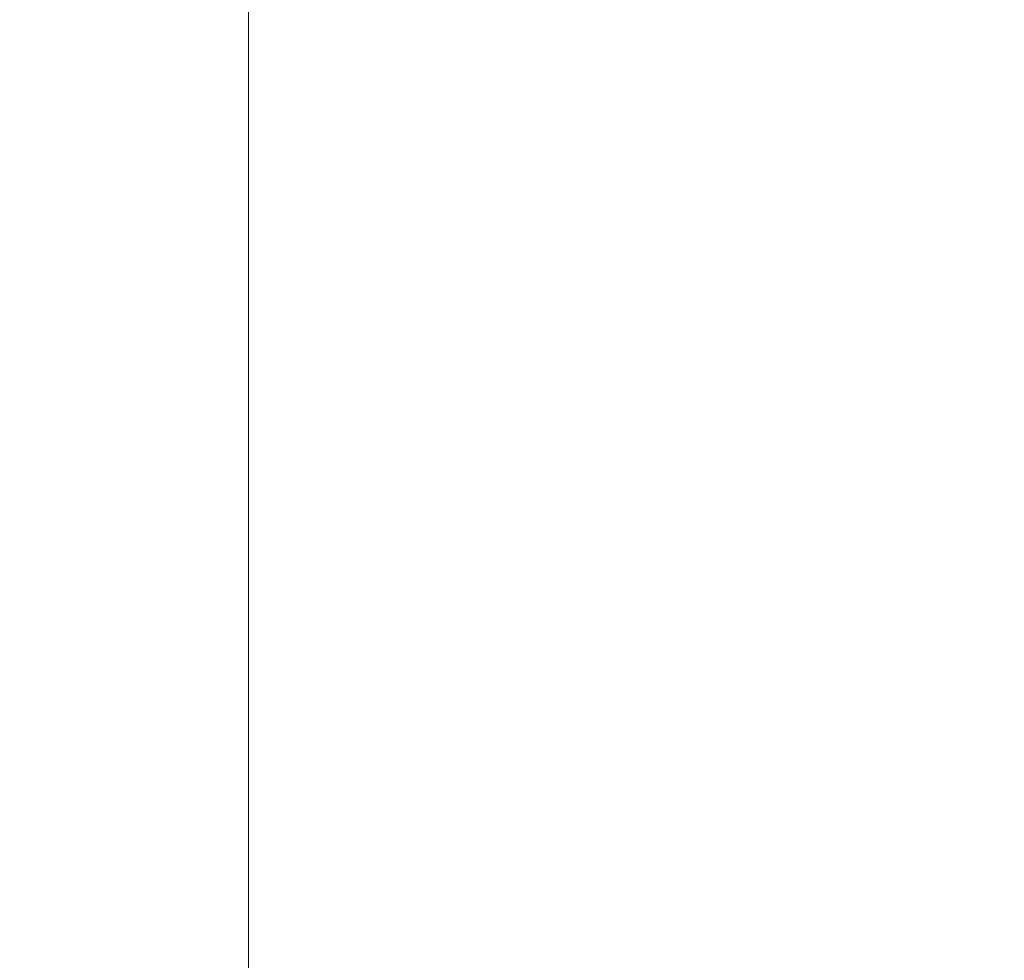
# Model space of a CAD drawing. Header units: centimetres. Extents: x -26.3 to 27.5, y 5.9 to 64.6.
# Tile 140 of 256: x -7.9992 to -7.9449, y 6.2468 to 6.2987. Entities that reach past the tile are written whole.
import ezdxf

# ---------------------------------------------------------------- set-up
doc = ezdxf.new("R2010")
doc.units = ezdxf.units.CM
doc.header["$LTSCALE"] = 2.54
doc.layers.add('Lucido design-1', color=7, linetype='Continuous')

# ---------------------------------------------------------------- blocks, each defined once
blk = doc.blocks.new('Gruppo-3-1')
at = {"color": 7, "linetype": 'Continuous', "lineweight": 9}
for points in [[(-25.986537, 7.600212, -743.114164), (-25.986537, 6.000212, -743.114164), (27.113463, 6.000212, -743.114164), (27.113463, 7.600212, -743.114164)], [(-25.986537, 7.600212, -779.214164), (-25.986537, 6.000212, -779.214164), (27.113463, 6.000212, -779.214164), (27.113463, 7.600212, -779.214164)]]:
    blk.add_3dface(points, dxfattribs=at)
for points, invisible_edges in [([(-7.995351, 6.296664, -743.514241), (-7.999737, 6.297131, -743.514241), (-7.999239, 6.301022, -743.514164), (-7.995018, 6.300572, -743.514164)], 11), ([(-7.995351, 6.296664, -779.614241), (-7.999737, 6.297131, -779.614241), (-7.999239, 6.301022, -779.614164), (-7.995018, 6.300572, -779.614164)], 11), ([(-7.990948, 6.296383, -743.514241), (-7.995351, 6.296664, -743.514241), (-7.995018, 6.300572, -743.514164), (-7.990782, 6.300302, -743.514164)], 11), ([(-7.990948, 6.296383, -779.614241), (-7.995351, 6.296664, -779.614241), (-7.995018, 6.300572, -779.614164), (-7.990782, 6.300302, -779.614164)], 11), ([(-7.986537, 6.29629, -743.514241), (-7.990948, 6.296383, -743.514241), (-7.990782, 6.300302, -743.514164), (-7.986537, 6.300212, -743.514164)], 3), ([(-7.986537, 6.29629, -779.614241), (-7.990948, 6.296383, -779.614241), (-7.990782, 6.300302, -779.614164), (-7.986537, 6.300212, -779.614164)], 3), ([(-7.986537, 6.29629, -743.514241), (-7.986537, 6.300212, -743.514164), (9.113463, 6.300212, -743.514164), (9.113463, 6.29629, -743.514241)], 8), ([(-7.986537, 6.29629, -779.614241), (-7.986537, 6.300212, -779.614164), (9.113463, 6.300212, -779.614164), (9.113463, 6.29629, -779.614241)], 8), ([(-7.995707, 6.292476, -743.514495), (-8.000271, 6.292962, -743.514495), (-7.999737, 6.297131, -743.514241), (-7.995351, 6.296664, -743.514241)], 15), ([(-7.995707, 6.292476, -779.614495), (-8.000271, 6.292962, -779.614495), (-7.999737, 6.297131, -779.614241), (-7.995351, 6.296664, -779.614241)], 15), ([(-7.991126, 6.292184, -743.514495), (-7.995707, 6.292476, -743.514495), (-7.995351, 6.296664, -743.514241), (-7.990948, 6.296383, -743.514241)], 15), ([(-7.991126, 6.292184, -779.614495), (-7.995707, 6.292476, -779.614495), (-7.995351, 6.296664, -779.614241), (-7.990948, 6.296383, -779.614241)], 15), ([(-7.986537, 6.295968, -743.51426), (-7.986537, 6.292086, -743.514495), (-7.991126, 6.292184, -743.514495), (-7.990948, 6.296383, -743.514241)], 14), ([(-7.986537, 6.295968, -779.61426), (-7.986537, 6.292086, -779.614495), (-7.991126, 6.292184, -779.614495), (-7.990948, 6.296383, -779.614241)], 14), ([(-7.990948, 6.296383, -743.514241), (-7.986537, 6.29629, -743.514241), (-7.986537, 6.295968, -743.51426)], 9), ([(-7.990948, 6.296383, -779.614241), (-7.986537, 6.29629, -779.614241), (-7.986537, 6.295968, -779.61426)], 9), ([(9.113463, 6.29629, -743.514241), (9.113463, 6.295968, -743.51426), (-7.986537, 6.295968, -743.51426), (-7.986537, 6.29629, -743.514241)], 10), ([(9.113463, 6.29629, -779.614241), (9.113463, 6.295968, -779.61426), (-7.986537, 6.295968, -779.61426), (-7.986537, 6.29629, -779.614241)], 10), ([(-7.986537, 6.292086, -743.514495), (-7.986537, 6.295968, -743.51426), (9.113463, 6.295968, -743.51426), (9.113463, 6.292086, -743.514495)], 10), ([(-7.986537, 6.292086, -779.614495), (-7.986537, 6.295968, -779.61426), (9.113463, 6.295968, -779.61426), (9.113463, 6.292086, -779.614495)], 10), ([(-7.996062, 6.288304, -743.514925), (-8.000803, 6.288809, -743.514925), (-8.000271, 6.292962, -743.514495), (-7.995707, 6.292476, -743.514495)], 15), ([(-7.996062, 6.288304, -779.614925), (-8.000803, 6.288809, -779.614925), (-8.000271, 6.292962, -779.614495), (-7.995707, 6.292476, -779.614495)], 15), ([(-7.991304, 6.288, -743.514925), (-7.996062, 6.288304, -743.514925), (-7.995707, 6.292476, -743.514495), (-7.991126, 6.292184, -743.514495)], 15), ([(-7.991304, 6.288, -779.614925), (-7.996062, 6.288304, -779.614925), (-7.995707, 6.292476, -779.614495), (-7.991126, 6.292184, -779.614495)], 15), ([(-7.986537, 6.291732, -743.514531), (-7.986537, 6.287899, -743.514925), (-7.991304, 6.288, -743.514925), (-7.991126, 6.292184, -743.514495)], 14), ([(-7.986537, 6.291732, -779.614531), (-7.986537, 6.287899, -779.614925), (-7.991304, 6.288, -779.614925), (-7.991126, 6.292184, -779.614495)], 14), ([(-7.991126, 6.292184, -743.514495), (-7.986537, 6.292086, -743.514495), (-7.986537, 6.291732, -743.514531)], 9), ([(-7.991126, 6.292184, -779.614495), (-7.986537, 6.292086, -779.614495), (-7.986537, 6.291732, -779.614531)], 9), ([(9.113463, 6.292086, -743.514495), (9.113463, 6.291732, -743.514531), (-7.986537, 6.291732, -743.514531), (-7.986537, 6.292086, -743.514495)], 10), ([(9.113463, 6.292086, -779.614495), (9.113463, 6.291732, -779.614531), (-7.986537, 6.291732, -779.614531), (-7.986537, 6.292086, -779.614495)], 10), ([(-7.986537, 6.287899, -743.514925), (-7.986537, 6.291732, -743.514531), (9.113463, 6.291732, -743.514531), (9.113463, 6.287899, -743.514925)], 10), ([(-7.986537, 6.287899, -779.614925), (-7.986537, 6.291732, -779.614531), (9.113463, 6.291732, -779.614531), (9.113463, 6.287899, -779.614925)], 10), ([(-7.996415, 6.284157, -743.51553), (-8.001332, 6.284681, -743.51553), (-8.000803, 6.288809, -743.514925), (-7.996062, 6.288304, -743.514925)], 15), ([(-7.996415, 6.284157, -779.61553), (-8.001332, 6.284681, -779.61553), (-8.000803, 6.288809, -779.614925), (-7.996062, 6.288304, -779.614925)], 15), ([(-7.991481, 6.283843, -743.51553), (-7.996415, 6.284157, -743.51553), (-7.996062, 6.288304, -743.514925), (-7.991304, 6.288, -743.514925)], 15), ([(-7.991481, 6.283843, -779.61553), (-7.996415, 6.284157, -779.61553), (-7.996062, 6.288304, -779.614925), (-7.991304, 6.288, -779.614925)], 15), ([(-7.986537, 6.287511, -743.514981), (-7.986537, 6.283738, -743.51553), (-7.991481, 6.283843, -743.51553), (-7.991304, 6.288, -743.514925)], 14), ([(-7.986537, 6.287511, -779.614981), (-7.986537, 6.283738, -779.61553), (-7.991481, 6.283843, -779.61553), (-7.991304, 6.288, -779.614925)], 14), ([(-7.991304, 6.288, -743.514925), (-7.986537, 6.287899, -743.514925), (-7.986537, 6.287511, -743.514981)], 9), ([(-7.991304, 6.288, -779.614925), (-7.986537, 6.287899, -779.614925), (-7.986537, 6.287511, -779.614981)], 9), ([(9.113463, 6.287899, -743.514925), (9.113463, 6.287511, -743.514981), (-7.986537, 6.287511, -743.514981), (-7.986537, 6.287899, -743.514925)], 10), ([(9.113463, 6.287899, -779.614925), (9.113463, 6.287511, -779.614981), (-7.986537, 6.287511, -779.614981), (-7.986537, 6.287899, -779.614925)], 10), ([(-7.986537, 6.283738, -743.51553), (-7.986537, 6.287511, -743.514981), (9.113463, 6.287511, -743.514981), (9.113463, 6.283738, -743.51553)], 10), ([(-7.986537, 6.283738, -779.61553), (-7.986537, 6.287511, -779.614981), (9.113463, 6.287511, -779.614981), (9.113463, 6.283738, -779.61553)], 10), ([(-7.996765, 6.280044, -743.516309), (-8.001856, 6.280586, -743.516309), (-8.001332, 6.284681, -743.51553), (-7.996415, 6.284157, -743.51553)], 15), ([(-7.996765, 6.280044, -779.616309), (-8.001856, 6.280586, -779.616309), (-8.001332, 6.284681, -779.61553), (-7.996415, 6.284157, -779.61553)], 15), ([(-7.991656, 6.279718, -743.516309), (-7.996765, 6.280044, -743.516309), (-7.996415, 6.284157, -743.51553), (-7.991481, 6.283843, -743.51553)], 15), ([(-7.991656, 6.279718, -779.616309), (-7.996765, 6.280044, -779.616309), (-7.996415, 6.284157, -779.61553), (-7.991481, 6.283843, -779.61553)], 15), ([(-7.986537, 6.283313, -743.51561), (-7.986537, 6.27961, -743.516309), (-7.991656, 6.279718, -743.516309), (-7.991481, 6.283843, -743.51553)], 14), ([(-7.986537, 6.283313, -779.61561), (-7.986537, 6.27961, -779.616309), (-7.991656, 6.279718, -779.616309), (-7.991481, 6.283843, -779.61553)], 14), ([(-7.991481, 6.283843, -743.51553), (-7.986537, 6.283738, -743.51553), (-7.986537, 6.283313, -743.51561)], 9), ([(-7.991481, 6.283843, -779.61553), (-7.986537, 6.283738, -779.61553), (-7.986537, 6.283313, -779.61561)], 9), ([(9.113463, 6.283738, -743.51553), (9.113463, 6.283313, -743.51561), (-7.986537, 6.283313, -743.51561), (-7.986537, 6.283738, -743.51553)], 10), ([(9.113463, 6.283738, -779.61553), (9.113463, 6.283313, -779.61561), (-7.986537, 6.283313, -779.61561), (-7.986537, 6.283738, -779.61553)], 10), ([(-7.986537, 6.27961, -743.516309), (-7.986537, 6.283313, -743.51561), (9.113463, 6.283313, -743.51561), (9.113463, 6.27961, -743.516309)], 10), ([(-7.986537, 6.27961, -779.616309), (-7.986537, 6.283313, -779.61561), (9.113463, 6.283313, -779.61561), (9.113463, 6.27961, -779.616309)], 10), ([(-7.997112, 6.275971, -743.51726), (-8.002375, 6.276532, -743.51726), (-8.001856, 6.280586, -743.516309), (-7.996765, 6.280044, -743.516309)], 15), ([(-7.997112, 6.275971, -779.61726), (-8.002375, 6.276532, -779.61726), (-8.001856, 6.280586, -779.616309), (-7.996765, 6.280044, -779.616309)], 15), ([(-7.991829, 6.275634, -743.51726), (-7.997112, 6.275971, -743.51726), (-7.996765, 6.280044, -743.516309), (-7.991656, 6.279718, -743.516309)], 15), ([(-7.991829, 6.275634, -779.61726), (-7.997112, 6.275971, -779.61726), (-7.996765, 6.280044, -779.616309), (-7.991656, 6.279718, -779.616309)], 15), ([(-7.986537, 6.279146, -743.516417), (-7.986537, 6.275522, -743.51726), (-7.991829, 6.275634, -743.51726), (-7.991656, 6.279718, -743.516309)], 14), ([(-7.986537, 6.279146, -779.616417), (-7.986537, 6.275522, -779.61726), (-7.991829, 6.275634, -779.61726), (-7.991656, 6.279718, -779.616309)], 14), ([(-7.991656, 6.279718, -743.516309), (-7.986537, 6.27961, -743.516309), (-7.986537, 6.279146, -743.516417)], 9), ([(-7.991656, 6.279718, -779.616309), (-7.986537, 6.27961, -779.616309), (-7.986537, 6.279146, -779.616417)], 9), ([(9.113463, 6.27961, -743.516309), (9.113463, 6.279146, -743.516417), (-7.986537, 6.279146, -743.516417), (-7.986537, 6.27961, -743.516309)], 10), ([(9.113463, 6.27961, -779.616309), (9.113463, 6.279146, -779.616417), (-7.986537, 6.279146, -779.616417), (-7.986537, 6.27961, -779.616309)], 10), ([(-7.986537, 6.275522, -743.51726), (-7.986537, 6.279146, -743.516417), (9.113463, 6.279146, -743.516417), (9.113463, 6.275522, -743.51726)], 10), ([(-7.986537, 6.275522, -779.61726), (-7.986537, 6.279146, -779.616417), (9.113463, 6.279146, -779.616417), (9.113463, 6.275522, -779.61726)], 10), ([(-7.997455, 6.271945, -743.51838), (-8.002888, 6.272524, -743.51838), (-8.002375, 6.276532, -743.51726), (-7.997112, 6.275971, -743.51726)], 15), ([(-7.997455, 6.271945, -779.61838), (-8.002888, 6.272524, -779.61838), (-8.002375, 6.276532, -779.61726), (-7.997112, 6.275971, -779.61726)], 15), ([(-7.992001, 6.271597, -743.51838), (-7.997455, 6.271945, -743.51838), (-7.997112, 6.275971, -743.51726), (-7.991829, 6.275634, -743.51726)], 15), ([(-7.992001, 6.271597, -779.61838), (-7.997455, 6.271945, -779.61838), (-7.997112, 6.275971, -779.61726), (-7.991829, 6.275634, -779.61726)], 15), ([(-7.986537, 6.275017, -743.5174), (-7.986537, 6.271481, -743.51838), (-7.992001, 6.271597, -743.51838), (-7.991829, 6.275634, -743.51726)], 14), ([(-7.986537, 6.275017, -779.6174), (-7.986537, 6.271481, -779.61838), (-7.992001, 6.271597, -779.61838), (-7.991829, 6.275634, -779.61726)], 14), ([(-7.991829, 6.275634, -743.51726), (-7.986537, 6.275522, -743.51726), (-7.986537, 6.275017, -743.5174)], 9), ([(-7.991829, 6.275634, -779.61726), (-7.986537, 6.275522, -779.61726), (-7.986537, 6.275017, -779.6174)], 9), ([(9.113463, 6.275522, -743.51726), (9.113463, 6.275017, -743.5174), (-7.986537, 6.275017, -743.5174), (-7.986537, 6.275522, -743.51726)], 10), ([(9.113463, 6.275522, -779.61726), (9.113463, 6.275017, -779.6174), (-7.986537, 6.275017, -779.6174), (-7.986537, 6.275522, -779.61726)], 10), ([(-7.986537, 6.271481, -743.51838), (-7.986537, 6.275017, -743.5174), (9.113463, 6.275017, -743.5174), (9.113463, 6.271481, -743.51838)], 10), ([(-7.986537, 6.271481, -779.61838), (-7.986537, 6.275017, -779.6174), (9.113463, 6.275017, -779.6174), (9.113463, 6.271481, -779.61838)], 10), ([(-7.997793, 6.267973, -743.519667), (-8.003395, 6.26857, -743.519667), (-8.002888, 6.272524, -743.51838), (-7.997455, 6.271945, -743.51838)], 15), ([(-7.997793, 6.267973, -779.619667), (-8.003395, 6.26857, -779.619667), (-8.002888, 6.272524, -779.61838), (-7.997455, 6.271945, -779.61838)], 15), ([(-7.99217, 6.267615, -743.519667), (-7.997793, 6.267973, -743.519667), (-7.997455, 6.271945, -743.51838), (-7.992001, 6.271597, -743.51838)], 15), ([(-7.99217, 6.267615, -779.619667), (-7.997793, 6.267973, -779.619667), (-7.997455, 6.271945, -779.61838), (-7.992001, 6.271597, -779.61838)], 15), ([(-7.986537, 6.270933, -743.518557), (-7.986537, 6.267495, -743.519667), (-7.99217, 6.267615, -743.519667), (-7.992001, 6.271597, -743.51838)], 14), ([(-7.986537, 6.270933, -779.618557), (-7.986537, 6.267495, -779.619667), (-7.99217, 6.267615, -779.619667), (-7.992001, 6.271597, -779.61838)], 14), ([(-7.992001, 6.271597, -743.51838), (-7.986537, 6.271481, -743.51838), (-7.986537, 6.270933, -743.518557)], 9), ([(-7.992001, 6.271597, -779.61838), (-7.986537, 6.271481, -779.61838), (-7.986537, 6.270933, -779.618557)], 9), ([(9.113463, 6.271481, -743.51838), (9.113463, 6.270933, -743.518557), (-7.986537, 6.270933, -743.518557), (-7.986537, 6.271481, -743.51838)], 10), ([(9.113463, 6.271481, -779.61838), (9.113463, 6.270933, -779.618557), (-7.986537, 6.270933, -779.618557), (-7.986537, 6.271481, -779.61838)], 10), ([(-7.986537, 6.267495, -743.519667), (-7.986537, 6.270933, -743.518557), (9.113463, 6.270933, -743.518557), (9.113463, 6.267495, -743.519667)], 10), ([(-7.986537, 6.267495, -779.619667), (-7.986537, 6.270933, -779.618557), (9.113463, 6.270933, -779.618557), (9.113463, 6.267495, -779.619667)], 10), ([(-7.998125, 6.264063, -743.521119), (-8.003893, 6.264677, -743.521119), (-8.003395, 6.26857, -743.519667), (-7.997793, 6.267973, -743.519667)], 15), ([(-7.998125, 6.264063, -779.621119), (-8.003893, 6.264677, -779.621119), (-8.003395, 6.26857, -779.619667), (-7.997793, 6.267973, -779.619667)], 15), ([(-7.992337, 6.263693, -743.521119), (-7.998125, 6.264063, -743.521119), (-7.997793, 6.267973, -743.519667), (-7.99217, 6.267615, -743.519667)], 15), ([(-7.992337, 6.263693, -779.621119), (-7.998125, 6.264063, -779.621119), (-7.997793, 6.267973, -779.619667), (-7.99217, 6.267615, -779.619667)], 15), ([(-7.986537, 6.266902, -743.519887), (-7.986537, 6.26357, -743.521119), (-7.992337, 6.263693, -743.521119), (-7.99217, 6.267615, -743.519667)], 14), ([(-7.986537, 6.266902, -779.619887), (-7.986537, 6.26357, -779.621119), (-7.992337, 6.263693, -779.621119), (-7.99217, 6.267615, -779.619667)], 14), ([(-7.99217, 6.267615, -743.519667), (-7.986537, 6.267495, -743.519667), (-7.986537, 6.266902, -743.519887)], 9), ([(-7.99217, 6.267615, -779.619667), (-7.986537, 6.267495, -779.619667), (-7.986537, 6.266902, -779.619887)], 9), ([(9.113463, 6.267495, -743.519667), (9.113463, 6.266902, -743.519887), (-7.986537, 6.266902, -743.519887), (-7.986537, 6.267495, -743.519667)], 10), ([(9.113463, 6.267495, -779.619667), (9.113463, 6.266902, -779.619887), (-7.986537, 6.266902, -779.619887), (-7.986537, 6.267495, -779.619667)], 10), ([(-7.986537, 6.26357, -743.521119), (-7.986537, 6.266902, -743.519887), (9.113463, 6.266902, -743.519887), (9.113463, 6.26357, -743.521119)], 10), ([(-7.986537, 6.26357, -779.621119), (-7.986537, 6.266902, -779.619887), (9.113463, 6.266902, -779.619887), (9.113463, 6.26357, -779.621119)], 10), ([(-7.998453, 6.260219, -743.522732), (-8.004383, 6.260851, -743.522732), (-8.003893, 6.264677, -743.521119), (-7.998125, 6.264063, -743.521119)], 15), ([(-7.998453, 6.260219, -779.622732), (-8.004383, 6.260851, -779.622732), (-8.003893, 6.264677, -779.621119), (-7.998125, 6.264063, -779.621119)], 15), ([(-7.9925, 6.25984, -743.522732), (-7.998453, 6.260219, -743.522732), (-7.998125, 6.264063, -743.521119), (-7.992337, 6.263693, -743.521119)], 15), ([(-7.9925, 6.25984, -779.622732), (-7.998453, 6.260219, -779.622732), (-7.998125, 6.264063, -779.621119), (-7.992337, 6.263693, -779.621119)], 15), ([(-7.986537, 6.262931, -743.521386), (-7.986537, 6.259713, -743.522732), (-7.9925, 6.25984, -743.522732), (-7.992337, 6.263693, -743.521119)], 14), ([(-7.986537, 6.262931, -779.621386), (-7.986537, 6.259713, -779.622732), (-7.9925, 6.25984, -779.622732), (-7.992337, 6.263693, -779.621119)], 14), ([(-7.992337, 6.263693, -743.521119), (-7.986537, 6.26357, -743.521119), (-7.986537, 6.262931, -743.521386)], 9), ([(-7.992337, 6.263693, -779.621119), (-7.986537, 6.26357, -779.621119), (-7.986537, 6.262931, -779.621386)], 9), ([(9.113463, 6.26357, -743.521119), (9.113463, 6.262931, -743.521386), (-7.986537, 6.262931, -743.521386), (-7.986537, 6.26357, -743.521119)], 10), ([(9.113463, 6.26357, -779.621119), (9.113463, 6.262931, -779.621386), (-7.986537, 6.262931, -779.621386), (-7.986537, 6.26357, -779.621119)], 10), ([(-7.986537, 6.259713, -743.522732), (-7.986537, 6.262931, -743.521386), (9.113463, 6.262931, -743.521386), (9.113463, 6.259713, -743.522732)], 10), ([(-7.986537, 6.259713, -779.622732), (-7.986537, 6.262931, -779.621386), (9.113463, 6.262931, -779.621386), (9.113463, 6.259713, -779.622732)], 10), ([(-7.998773, 6.25645, -743.524503), (-8.004864, 6.257099, -743.524503), (-8.004383, 6.260851, -743.522732), (-7.998453, 6.260219, -743.522732)], 15), ([(-7.998773, 6.25645, -779.624503), (-8.004864, 6.257099, -779.624503), (-8.004383, 6.260851, -779.622732), (-7.998453, 6.260219, -779.622732)], 15), ([(-7.992661, 6.25606, -743.524503), (-7.998773, 6.25645, -743.524503), (-7.998453, 6.260219, -743.522732), (-7.9925, 6.25984, -743.522732)], 15), ([(-7.992661, 6.25606, -779.624503), (-7.998773, 6.25645, -779.624503), (-7.998453, 6.260219, -779.622732), (-7.9925, 6.25984, -779.622732)], 15), ([(-7.986537, 6.259027, -743.523053), (-7.986537, 6.25593, -743.524503), (-7.992661, 6.25606, -743.524503), (-7.9925, 6.25984, -743.522732)], 14), ([(-7.986537, 6.259027, -779.623053), (-7.986537, 6.25593, -779.624503), (-7.992661, 6.25606, -779.624503), (-7.9925, 6.25984, -779.622732)], 14), ([(-7.9925, 6.25984, -743.522732), (-7.986537, 6.259713, -743.522732), (-7.986537, 6.259027, -743.523053)], 9), ([(-7.9925, 6.25984, -779.622732), (-7.986537, 6.259713, -779.622732), (-7.986537, 6.259027, -779.623053)], 9), ([(9.113463, 6.259713, -743.522732), (9.113463, 6.259027, -743.523053), (-7.986537, 6.259027, -743.523053), (-7.986537, 6.259713, -743.522732)], 10), ([(9.113463, 6.259713, -779.622732), (9.113463, 6.259027, -779.623053), (-7.986537, 6.259027, -779.623053), (-7.986537, 6.259713, -779.622732)], 10), ([(-7.986537, 6.25593, -743.524503), (-7.986537, 6.259027, -743.523053), (9.113463, 6.259027, -743.523053), (9.113463, 6.25593, -743.524503)], 10), ([(-7.986537, 6.25593, -779.624503), (-7.986537, 6.259027, -779.623053), (9.113463, 6.259027, -779.623053), (9.113463, 6.25593, -779.624503)], 10), ([(-7.999087, 6.252761, -743.526429), (-8.005334, 6.253426, -743.526429), (-8.004864, 6.257099, -743.524503), (-7.998773, 6.25645, -743.524503)], 15), ([(-7.999087, 6.252761, -779.626429), (-8.005334, 6.253426, -779.626429), (-8.004864, 6.257099, -779.624503), (-7.998773, 6.25645, -779.624503)], 15), ([(-7.992818, 6.252361, -743.526429), (-7.999087, 6.252761, -743.526429), (-7.998773, 6.25645, -743.524503), (-7.992661, 6.25606, -743.524503)], 15), ([(-7.992818, 6.252361, -779.626429), (-7.999087, 6.252761, -779.626429), (-7.998773, 6.25645, -779.624503), (-7.992661, 6.25606, -779.624503)], 15), ([(-7.986537, 6.255198, -743.524884), (-7.986537, 6.252227, -743.526429), (-7.992818, 6.252361, -743.526429), (-7.992661, 6.25606, -743.524503)], 14), ([(-7.986537, 6.255198, -779.624884), (-7.986537, 6.252227, -779.626429), (-7.992818, 6.252361, -779.626429), (-7.992661, 6.25606, -779.624503)], 14), ([(-7.992661, 6.25606, -743.524503), (-7.986537, 6.25593, -743.524503), (-7.986537, 6.255198, -743.524884)], 9), ([(-7.992661, 6.25606, -779.624503), (-7.986537, 6.25593, -779.624503), (-7.986537, 6.255198, -779.624884)], 9), ([(9.113463, 6.25593, -743.524503), (9.113463, 6.255198, -743.524884), (-7.986537, 6.255198, -743.524884), (-7.986537, 6.25593, -743.524503)], 10), ([(9.113463, 6.25593, -779.624503), (9.113463, 6.255198, -779.624884), (-7.986537, 6.255198, -779.624884), (-7.986537, 6.25593, -779.624503)], 10), ([(-7.986537, 6.252227, -743.526429), (-7.986537, 6.255198, -743.524884), (9.113463, 6.255198, -743.524884), (9.113463, 6.252227, -743.526429)], 10), ([(-7.986537, 6.252227, -779.626429), (-7.986537, 6.255198, -779.624884), (9.113463, 6.255198, -779.624884), (9.113463, 6.252227, -779.626429)], 10), ([(-7.999394, 6.249158, -743.528505), (-8.005793, 6.24984, -743.528505), (-8.005334, 6.253426, -743.526429), (-7.999087, 6.252761, -743.526429)], 15), ([(-7.999394, 6.249158, -779.628505), (-8.005793, 6.24984, -779.628505), (-8.005334, 6.253426, -779.626429), (-7.999087, 6.252761, -779.626429)], 15), ([(-7.992971, 6.248748, -743.528505), (-7.999394, 6.249158, -743.528505), (-7.999087, 6.252761, -743.526429), (-7.992818, 6.252361, -743.526429)], 15), ([(-7.992971, 6.248748, -779.628505), (-7.999394, 6.249158, -779.628505), (-7.999087, 6.252761, -779.626429), (-7.992818, 6.252361, -779.626429)], 15), ([(-7.986537, 6.25145, -743.526875), (-7.986537, 6.248612, -743.528505), (-7.992971, 6.248748, -743.528505), (-7.992818, 6.252361, -743.526429)], 14), ([(-7.986537, 6.25145, -779.626875), (-7.986537, 6.248612, -779.628505), (-7.992971, 6.248748, -779.628505), (-7.992818, 6.252361, -779.626429)], 14), ([(-7.992818, 6.252361, -743.526429), (-7.986537, 6.252227, -743.526429), (-7.986537, 6.25145, -743.526875)], 9), ([(-7.992818, 6.252361, -779.626429), (-7.986537, 6.252227, -779.626429), (-7.986537, 6.25145, -779.626875)], 9), ([(9.113463, 6.252227, -743.526429), (9.113463, 6.25145, -743.526875), (-7.986537, 6.25145, -743.526875), (-7.986537, 6.252227, -743.526429)], 10), ([(9.113463, 6.252227, -779.626429), (9.113463, 6.25145, -779.626875), (-7.986537, 6.25145, -779.626875), (-7.986537, 6.252227, -779.626429)], 10), ([(-7.986537, 6.248612, -743.528505), (-7.986537, 6.25145, -743.526875), (9.113463, 6.25145, -743.526875), (9.113463, 6.248612, -743.528505)], 10), ([(-7.986537, 6.248612, -779.628505), (-7.986537, 6.25145, -779.626875), (9.113463, 6.25145, -779.626875), (9.113463, 6.248612, -779.628505)], 10), ([(-7.993121, 6.245229, -743.530729), (-7.999693, 6.245648, -743.530729), (-7.999394, 6.249158, -743.528505), (-7.992971, 6.248748, -743.528505)], 15), ([(-7.993121, 6.245229, -779.630729), (-7.999693, 6.245648, -779.630729), (-7.999394, 6.249158, -779.628505), (-7.992971, 6.248748, -779.628505)], 15), ([(-7.986537, 6.24779, -743.529024), (-7.986537, 6.245089, -743.530729), (-7.993121, 6.245229, -743.530729), (-7.992971, 6.248748, -743.528505)], 14), ([(-7.986537, 6.24779, -779.629024), (-7.986537, 6.245089, -779.630729), (-7.993121, 6.245229, -779.630729), (-7.992971, 6.248748, -779.628505)], 14), ([(-7.992971, 6.248748, -743.528505), (-7.986537, 6.248612, -743.528505), (-7.986537, 6.24779, -743.529024)], 9), ([(-7.992971, 6.248748, -779.628505), (-7.986537, 6.248612, -779.628505), (-7.986537, 6.24779, -779.629024)], 9), ([(9.113463, 6.248612, -743.528505), (9.113463, 6.24779, -743.529024), (-7.986537, 6.24779, -743.529024), (-7.986537, 6.248612, -743.528505)], 10), ([(9.113463, 6.248612, -779.628505), (9.113463, 6.24779, -779.629024), (-7.986537, 6.24779, -779.629024), (-7.986537, 6.248612, -779.628505)], 10), ([(-7.986537, 6.245089, -743.530729), (-7.986537, 6.24779, -743.529024), (9.113463, 6.24779, -743.529024), (9.113463, 6.245089, -743.530729)], 10), ([(-7.986537, 6.245089, -779.630729), (-7.986537, 6.24779, -779.629024), (9.113463, 6.24779, -779.629024), (9.113463, 6.245089, -779.630729)], 10)]:
    blk.add_3dface(points, dxfattribs=dict(at, invisible_edges=invisible_edges))
blk = doc.blocks.new('Gruppo-4-1')
at = {"color": 7}
blk.add_blockref('Gruppo-3-1', (0, 0), dxfattribs=at)

msp = doc.modelspace()

# ---------------------------------------------------------------- block references
at = {"layer": 'Lucido design-1', "color": 7}
msp.add_blockref('Gruppo-4-1', (0, 0), dxfattribs=at)

doc.saveas('drawing.dxf')
